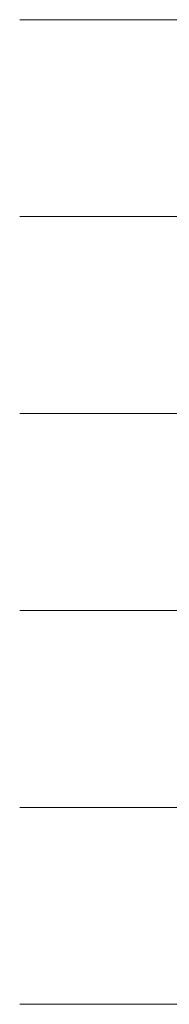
# Model space of a CAD drawing. Header units: millimetres. Extents: x 3625 to 132892, y -52547 to 67182.
# Tile 2 of 256: x 27285 to 31469, y 8328 to 35828. Entities that reach past the tile are written whole.
import ezdxf

# ---------------------------------------------------------------- set-up
doc = ezdxf.new("R2010")
doc.units = ezdxf.units.MM
doc.linetypes.add('stramien', pattern=[22.225, 12.7, -3.175, 3.175, -3.175])
doc.layers.add('S-GRID', color=1, linetype='Continuous', lineweight=18)

msp = doc.modelspace()

# ---------------------------------------------------------------- linework, layer by layer
at = {"layer": 'S-GRID', "linetype": 'stramien'}
for p, q in [((27284.7, 35828.2), (93295.2, 35828.2)), ((27284.7, 30328.2), (93295.2, 30328.2)), ((27284.7, 24828.2), (93295.2, 24828.2)), ((27284.7, 19328.2), (93295.2, 19328.2)), ((27284.7, 13828.2), (93295.2, 13828.2)), ((27284.7, 8328.2), (93295.2, 8328.2))]:
    msp.add_line(p, q, dxfattribs=at)

doc.saveas('drawing.dxf')
